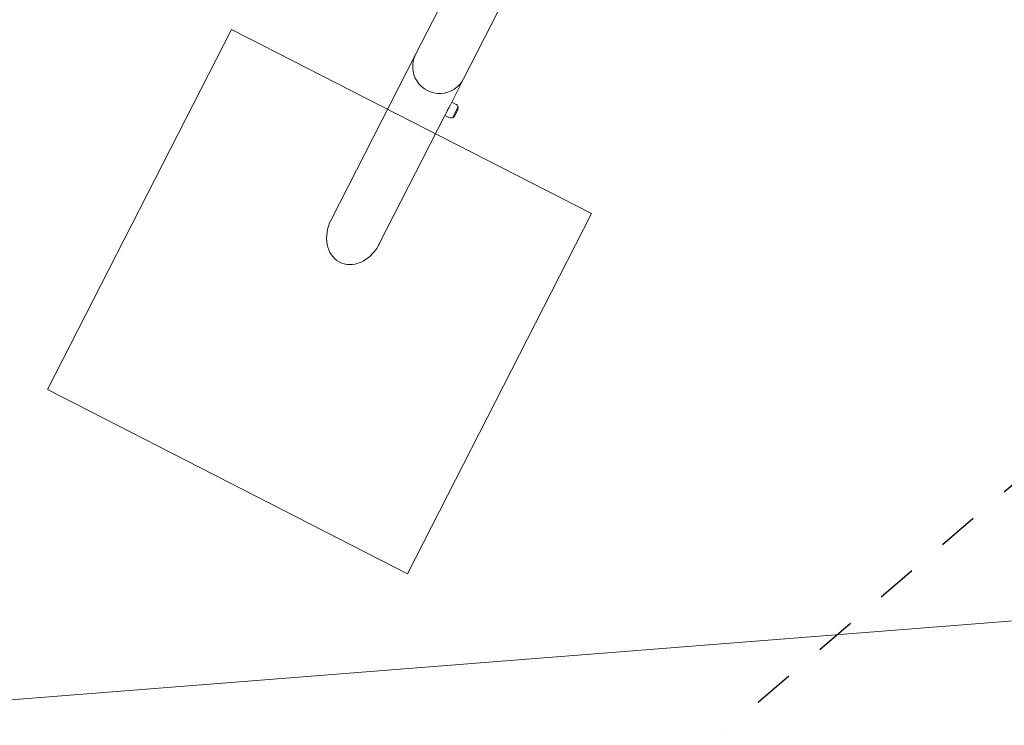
# Model space of a CAD drawing. Extents: x 5459245 to 5462690, y 5971016 to 5972523.
# Tile 82 of 198: x 5462449.98 to 5462452.41, y 5972208.21 to 5972209.95. Entities that reach past the tile are written whole.
import ezdxf

# ---------------------------------------------------------------- set-up
doc = ezdxf.new("R2010")
doc.units = 0
doc.linetypes.add('8', pattern=[0.5, 0.25, -0.25])
doc.layers.add('A_MAŁA ARCHITEKTURA', color=195, linetype='CONTINUOUS', lineweight=9)
doc.layers.add('ADT CCTV', color=102, linetype='CONTINUOUS')

# ---------------------------------------------------------------- blocks, each defined once
blk = doc.blocks.new('A$C43995eb0')
at = {"layer": 'A_MAŁA ARCHITEKTURA', "linetype": '8', "lineweight": 25, "ltscale": 2}
blk.add_line((5437.3, 1912), (6712.3, 1387), dxfattribs=at)
at = {"layer": 'A_MAŁA ARCHITEKTURA'}
for p, q in [((5750.6, 500), (6750.6, 500)), ((5750.6, 500), (5750.6, -500)), ((6750.6, 500), (6750.6, -500)), ((5750.6, -500), (6750.6, -500))]:
    blk.add_line(p, q, dxfattribs=at)
at = {"layer": 'A_MAŁA ARCHITEKTURA', "linetype": 'Continuous'}
for p, q in [((5662.6, 77.4), (5662.6, 66.5)), ((5665.9, 86), (5665.9, 85.7)), ((5693.1, 85.9), (5666.1, 85.9)), ((5673.2, 88.5), (5689, 88.5)), ((5696.3, 85.7), (5696.3, 86)), ((5699.6, 66.5), (5699.6, 77.4)), ((5598.4, 66.5), (5117.4, 66.5)), ((5670, 66.5), (5598.4, 66.5)), ((5695.9, 66.5), (5670, 66.5)), ((5685.1, 66.3), (5685.1, 66.5)), ((5699.6, 66.5), (5695.9, 66.5)), ((6056, 66.5), (5699.6, 66.5)), ((5117.4, -66.5), (5598.4, -66.5)), ((5598.4, -66.5), (6057.8, -66.5))]:
    blk.add_line(p, q, dxfattribs=at)
at = {"layer": 'A_MAŁA ARCHITEKTURA', "linetype": '8', "lineweight": 25, "ltscale": 2}
blk.add_arc((6141.1, 0), 1500, 292.3801, 67.6199, dxfattribs=at)
at = {"layer": 'A_MAŁA ARCHITEKTURA', "linetype": 'Continuous'}
for centre, radius, start, end in [((5674.7, 77.4), 12, 136.4988, 180), ((5666, 86), 0.1, 127.1849, 180.1972), ((5673.2, 76.5), 12, 90, 127.1849), ((5689, 76.5), 12, 52.8151, 90), ((5696.2, 86), 0.1, 359.8028, 52.8151), ((5687.6, 77.4), 12, 0, 43.5012), ((5598.4, 0), 66.5, 270, 90)]:
    blk.add_arc(centre, radius, start, end, dxfattribs=at)
blk.add_ellipse((6057.8, 0), major_axis=(-83.3, 0), ratio=0.798754, start_param=1.570796, end_param=4.676347, dxfattribs=at)
for points, knots in [([(5677.8, 66.5), (5678.3, 66.5), (5679.3, 66.5), (5681.2, 66.4), (5683, 66.3), (5684.7, 66.3), (5685.9, 66.3), (5686.6, 66.3), (5686.6, 66.3), (5686.6, 66.4)], [0, 0, 0, 0, 0.141689, 0.293386, 0.445515, 0.597896, 0.749952, 0.901612, 1, 1, 1, 1]), ([(5686.6, 66.4), (5686.6, 66.4), (5686.4, 66.4), (5685.8, 66.5), (5685.2, 66.5), (5685.1, 66.5)], [0, 0, 0, 0, 0.45196, 0.903943, 1, 1, 1, 1]), ([(6056, 66.5), (6056.2, 66.5), (6056.8, 66.5), (6057.8, 66.5), (6058.8, 66.5), (6059.7, 66.4), (6060.4, 66.4), (6060.7, 66.4), (6060.8, 66.5), (6060.8, 66.5)], [0, 0, 0, 0, 0.143147, 0.295194, 0.447371, 0.599621, 0.751773, 0.903809, 1, 1, 1, 1])]:
    blk.add_open_spline(points, degree=3, knots=knots, dxfattribs=at)
blk = doc.blocks.new('A770198')
at = {"layer": 'ADT CCTV', "color": 140, "lineweight": 9}
blk.add_line((14.1324, 32.0756), (14.1175, 5.9959), dxfattribs=at)
blk = doc.blocks.new('G$CFAE608CC')
at = {"layer": 'ADT CCTV', "rotation": 90}
blk.add_blockref('A770198', (38.0838, 0), dxfattribs=at)

msp = doc.modelspace()

# ---------------------------------------------------------------- block references
at = {"layer": 'A_MAŁA ARCHITEKTURA', "xscale": 0.001, "yscale": 0.001, "zscale": 0.001, "rotation": 242.9301705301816}
msp.add_blockref('A$C43995eb0', (5462453.5658, 5972214.8187), dxfattribs=at)
at = {"layer": 'ADT CCTV', "rotation": 184.5356804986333}
msp.add_blockref('G$CFAE608CC', (5462467.5094, 5972223.8305), dxfattribs=at)

doc.saveas('drawing.dxf')
